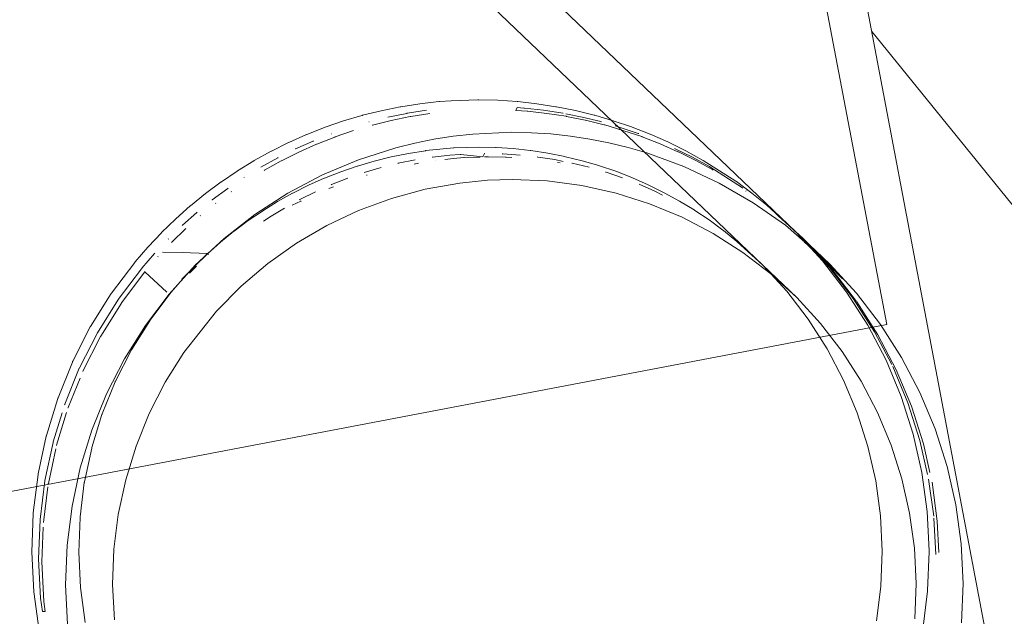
# Model space of a CAD drawing. Extents: x 3503739 to 3504470, y 5375172 to 5375561.
# Tile 17 of 142: x 3504137.178 to 3504137.362, y 5375384.885 to 5375384.997. Entities that reach past the tile are written whole.
import ezdxf

# ---------------------------------------------------------------- set-up
doc = ezdxf.new("R2010")
doc.units = 0
doc.header["$MEASUREMENT"] = 0
doc.layers.add('_4WP_KANCADT__', color=7, linetype='Continuous')
doc.layers.add('BHM_WA', color=7, linetype='Continuous')

msp = doc.modelspace()

# ---------------------------------------------------------------- linework, layer by layer
at = {"layer": '_4WP_KANCADT__', "color": 1, "linetype": 'Continuous', "lineweight": 20}
msp.add_line((3504138.619, 5375383.414), (3504137.33759, 5375384.9945), dxfattribs=at)
at = {"layer": '_4WP_KANCADT__', "color": 7, "linetype": 'Continuous', "lineweight": 13}
msp.add_lwpolyline([(3504135.3147, 5375384.92726), (3504137.27969, 5375385.29986), (3504137.5692, 5375383.77307), (3504135.60421, 5375383.40047), (3504135.3147, 5375384.92726)], dxfattribs=at)
at = {"layer": '_4WP_KANCADT__', "color": 1, "linetype": 'Continuous', "lineweight": 20}
msp.add_lwpolyline([(3504135.3147, 5375384.92726), (3504137.27969, 5375385.29986), (3504137.5692, 5375383.77307), (3504135.60421, 5375383.40047), (3504135.3147, 5375384.92726)], dxfattribs=at)
at = {"layer": 'BHM_WA', "color": 254, "linetype": 'Continuous', "lineweight": 9}
for p, q in [((3504137.2494, 5375384.98038), (3504137.25295, 5375384.98094)), ((3504137.25295, 5375384.98094), (3504137.25653, 5375384.98134)), ((3504137.25653, 5375384.98134), (3504137.2566, 5375384.98134)), ((3504137.2566, 5375384.98134), (3504137.25667, 5375384.98134)), ((3504137.25667, 5375384.98134), (3504137.25882, 5375384.98151)), ((3504137.25882, 5375384.98151), (3504137.26385, 5375384.98167)), ((3504137.26385, 5375384.98167), (3504137.26399, 5375384.98166)), ((3504137.26399, 5375384.98166), (3504137.26758, 5375384.98159)), ((3504137.26758, 5375384.98159), (3504137.27117, 5375384.98136)), ((3504137.27117, 5375384.98136), (3504137.27131, 5375384.98134)), ((3504137.27131, 5375384.98134), (3504137.27489, 5375384.98095)), ((3504137.27489, 5375384.98095), (3504137.27845, 5375384.9804)), ((3504137.24225, 5375384.97878), (3504137.24574, 5375384.97965)), ((3504137.24574, 5375384.97965), (3504137.24927, 5375384.98036)), ((3504137.24927, 5375384.98036), (3504137.24933, 5375384.98037)), ((3504137.24933, 5375384.98037), (3504137.2494, 5375384.98038)), ((3504137.25054, 5375384.97915), (3504137.25059, 5375384.97916)), ((3504137.25059, 5375384.97916), (3504137.25064, 5375384.97916)), ((3504137.25064, 5375384.97916), (3504137.25421, 5375384.97972)), ((3504137.27093, 5375384.97968), (3504137.27117, 5375384.98023)), ((3504137.27093, 5375384.97968), (3504137.27308, 5375384.97954)), ((3504137.27117, 5375384.98023), (3504137.27244, 5375384.98014)), ((3504137.27244, 5375384.98014), (3504137.27255, 5375384.98013)), ((3504137.27308, 5375384.97954), (3504137.27317, 5375384.97953)), ((3504137.27845, 5375384.9804), (3504137.27858, 5375384.98038)), ((3504137.27858, 5375384.98038), (3504137.28211, 5375384.97967)), ((3504137.27972, 5375384.97919), (3504137.27982, 5375384.97917)), ((3504137.2803, 5375384.97907), (3504137.28337, 5375384.97846)), ((3504137.28211, 5375384.97967), (3504137.28561, 5375384.97882)), ((3504137.23527, 5375384.97656), (3504137.23867, 5375384.97773)), ((3504137.23867, 5375384.97773), (3504137.24212, 5375384.97875)), ((3504137.24212, 5375384.97875), (3504137.24219, 5375384.97877)), ((3504137.24219, 5375384.97877), (3504137.24225, 5375384.97878)), ((3504137.24339, 5375384.97754), (3504137.24344, 5375384.97755)), ((3504137.24344, 5375384.97755), (3504137.2435, 5375384.97756)), ((3504137.25117, 5375384.97854), (3504137.25122, 5375384.97855)), ((3504137.28035, 5375384.97859), (3504137.28044, 5375384.97856)), ((3504137.28044, 5375384.97856), (3504137.2839, 5375384.97788)), ((3504137.2839, 5375384.97788), (3504137.284, 5375384.97786)), ((3504137.28561, 5375384.97882), (3504137.28574, 5375384.97878)), ((3504137.28574, 5375384.97878), (3504137.2892, 5375384.97777)), ((3504137.28688, 5375384.97761), (3504137.28699, 5375384.97757)), ((3504137.2892, 5375384.97777), (3504137.29262, 5375384.97661)), ((3504137.2318, 5375384.97521), (3504137.23514, 5375384.97652)), ((3504137.23514, 5375384.97652), (3504137.23521, 5375384.97655)), ((3504137.23521, 5375384.97655), (3504137.23527, 5375384.97656)), ((3504137.23714, 5375384.97473), (3504137.24056, 5375384.97591)), ((3504137.24402, 5375384.97694), (3504137.24407, 5375384.97695)), ((3504137.24407, 5375384.97695), (3504137.24412, 5375384.97696)), ((3504137.28752, 5375384.977), (3504137.28761, 5375384.97697)), ((3504137.29262, 5375384.97661), (3504137.29274, 5375384.97656)), ((3504137.29274, 5375384.97656), (3504137.2961, 5375384.97525)), ((3504137.29388, 5375384.9754), (3504137.29398, 5375384.97535)), ((3504137.22517, 5375384.97208), (3504137.22839, 5375384.97369)), ((3504137.22839, 5375384.97369), (3504137.22845, 5375384.97372)), ((3504137.22845, 5375384.97372), (3504137.23173, 5375384.97518)), ((3504137.2297, 5375384.9725), (3504137.233, 5375384.97397)), ((3504137.23173, 5375384.97518), (3504137.2318, 5375384.97521)), ((3504137.233, 5375384.97397), (3504137.23305, 5375384.97399)), ((3504137.23368, 5375384.97338), (3504137.23704, 5375384.97471)), ((3504137.23641, 5375384.97531), (3504137.23646, 5375384.97533)), ((3504137.23646, 5375384.97533), (3504137.23651, 5375384.97534)), ((3504137.23704, 5375384.97471), (3504137.23709, 5375384.97472)), ((3504137.23709, 5375384.97472), (3504137.23714, 5375384.97473)), ((3504137.29452, 5375384.97479), (3504137.29461, 5375384.97475)), ((3504137.29461, 5375384.97475), (3504137.29799, 5375384.97344)), ((3504137.2961, 5375384.97525), (3504137.2994, 5375384.97379)), ((3504137.2994, 5375384.97379), (3504137.29952, 5375384.97373)), ((3504137.29952, 5375384.97373), (3504137.30276, 5375384.97213)), ((3504137.22196, 5375384.97031), (3504137.22511, 5375384.97205)), ((3504137.22511, 5375384.97205), (3504137.22517, 5375384.97208)), ((3504137.22705, 5375384.97025), (3504137.23029, 5375384.97187)), ((3504137.22965, 5375384.97248), (3504137.2297, 5375384.9725)), ((3504137.23029, 5375384.97187), (3504137.23033, 5375384.97189)), ((3504137.23033, 5375384.97189), (3504137.23364, 5375384.97336)), ((3504137.23364, 5375384.97336), (3504137.23368, 5375384.97338)), ((3504137.25084, 5375384.97165), (3504137.25402, 5375384.97215)), ((3504137.25402, 5375384.97215), (3504137.25408, 5375384.97216)), ((3504137.25408, 5375384.97216), (3504137.25734, 5375384.97252)), ((3504137.25734, 5375384.97252), (3504137.25928, 5375384.97267)), ((3504137.25928, 5375384.97267), (3504137.25934, 5375384.97268)), ((3504137.25934, 5375384.97268), (3504137.2594, 5375384.97268)), ((3504137.2594, 5375384.97268), (3504137.2639, 5375384.97282)), ((3504137.2639, 5375384.97282), (3504137.26712, 5375384.97275)), ((3504137.26712, 5375384.97275), (3504137.26724, 5375384.97275)), ((3504137.26724, 5375384.97275), (3504137.27046, 5375384.97254)), ((3504137.27046, 5375384.97254), (3504137.27366, 5375384.97219)), ((3504137.27366, 5375384.97219), (3504137.27378, 5375384.97218)), ((3504137.27378, 5375384.97218), (3504137.27697, 5375384.97169)), ((3504137.27697, 5375384.97169), (3504137.28013, 5375384.97106)), ((3504137.29799, 5375384.97344), (3504137.30131, 5375384.97197)), ((3504137.30067, 5375384.97258), (3504137.30077, 5375384.97253)), ((3504137.30077, 5375384.97253), (3504137.30402, 5375384.97093)), ((3504137.30131, 5375384.97197), (3504137.30139, 5375384.97193)), ((3504137.30139, 5375384.97193), (3504137.30465, 5375384.97032)), ((3504137.30276, 5375384.97213), (3504137.30592, 5375384.97039)), ((3504137.21884, 5375384.96839), (3504137.2219, 5375384.97027)), ((3504137.2219, 5375384.97027), (3504137.22196, 5375384.97031)), ((3504137.22322, 5375384.96909), (3504137.22638, 5375384.97084)), ((3504137.22385, 5375384.96848), (3504137.22701, 5375384.97023)), ((3504137.22638, 5375384.97084), (3504137.22642, 5375384.97086)), ((3504137.22701, 5375384.97023), (3504137.22705, 5375384.97025)), ((3504137.2413, 5375384.96928), (3504137.24444, 5375384.97021)), ((3504137.24444, 5375384.97021), (3504137.24757, 5375384.97099)), ((3504137.24757, 5375384.97099), (3504137.24763, 5375384.971)), ((3504137.24763, 5375384.971), (3504137.25084, 5375384.97165)), ((3504137.24889, 5375384.96979), (3504137.25211, 5375384.97044)), ((3504137.25191, 5375384.96966), (3504137.25275, 5375384.96983)), ((3504137.2553, 5375384.97094), (3504137.25535, 5375384.97095)), ((3504137.25535, 5375384.97095), (3504137.25861, 5375384.97131)), ((3504137.25594, 5375384.97033), (3504137.25599, 5375384.97034)), ((3504137.25763, 5375384.97052), (3504137.25925, 5375384.9707)), ((3504137.25861, 5375384.97131), (3504137.26055, 5375384.97146)), ((3504137.25925, 5375384.9707), (3504137.26119, 5375384.97085)), ((3504137.26055, 5375384.97146), (3504137.2606, 5375384.97146)), ((3504137.2606, 5375384.97146), (3504137.26065, 5375384.97146)), ((3504137.26119, 5375384.97085), (3504137.26123, 5375384.97086)), ((3504137.26123, 5375384.97086), (3504137.26127, 5375384.97086)), ((3504137.26127, 5375384.97086), (3504137.26424, 5375384.97095)), ((3504137.26475, 5375384.97098), (3504137.26506, 5375384.97161)), ((3504137.26506, 5375384.97161), (3504137.26517, 5375384.97161)), ((3504137.26507, 5375384.97098), (3504137.2658, 5375384.971)), ((3504137.2658, 5375384.971), (3504137.26904, 5375384.97094)), ((3504137.2684, 5375384.97154), (3504137.2685, 5375384.97154)), ((3504137.2685, 5375384.97154), (3504137.27173, 5375384.97133)), ((3504137.26904, 5375384.97094), (3504137.26913, 5375384.97093)), ((3504137.26913, 5375384.97093), (3504137.2702, 5375384.97086)), ((3504137.27494, 5375384.97098), (3504137.27504, 5375384.97097)), ((3504137.27504, 5375384.97097), (3504137.27824, 5375384.97048)), ((3504137.27824, 5375384.97048), (3504137.27984, 5375384.97016)), ((3504137.27876, 5375384.96997), (3504137.27926, 5375384.96989)), ((3504137.28013, 5375384.97106), (3504137.28025, 5375384.97103)), ((3504137.28025, 5375384.97103), (3504137.28339, 5375384.97027)), ((3504137.28141, 5375384.96985), (3504137.28151, 5375384.96982)), ((3504137.28151, 5375384.96982), (3504137.28466, 5375384.96906)), ((3504137.28339, 5375384.97027), (3504137.28648, 5375384.96936)), ((3504137.30402, 5375384.97093), (3504137.30719, 5375384.96918)), ((3504137.30465, 5375384.97032), (3504137.30783, 5375384.96858)), ((3504137.30592, 5375384.97039), (3504137.30604, 5375384.97032)), ((3504137.2158, 5375384.96634), (3504137.21878, 5375384.96835)), ((3504137.21878, 5375384.96835), (3504137.21884, 5375384.96839)), ((3504137.22317, 5375384.96906), (3504137.22322, 5375384.96909)), ((3504137.22381, 5375384.96845), (3504137.22385, 5375384.96848)), ((3504137.23514, 5375384.96701), (3504137.23819, 5375384.96821)), ((3504137.23819, 5375384.96821), (3504137.24124, 5375384.96926)), ((3504137.24124, 5375384.96926), (3504137.2413, 5375384.96928)), ((3504137.24252, 5375384.96805), (3504137.24256, 5375384.96807)), ((3504137.24256, 5375384.96807), (3504137.24571, 5375384.969)), ((3504137.24885, 5375384.96978), (3504137.24889, 5375384.96979)), ((3504137.28648, 5375384.96936), (3504137.2866, 5375384.96933)), ((3504137.2866, 5375384.96933), (3504137.28966, 5375384.96829)), ((3504137.28776, 5375384.96815), (3504137.28786, 5375384.96812)), ((3504137.28786, 5375384.96812), (3504137.29092, 5375384.96708)), ((3504137.28966, 5375384.96829), (3504137.29267, 5375384.96712)), ((3504137.30719, 5375384.96918), (3504137.30729, 5375384.96912)), ((3504137.30783, 5375384.96858), (3504137.30791, 5375384.96852)), ((3504137.21285, 5375384.96415), (3504137.21574, 5375384.9663)), ((3504137.21574, 5375384.9663), (3504137.2158, 5375384.96634)), ((3504137.22005, 5375384.96714), (3504137.22009, 5375384.96717)), ((3504137.23214, 5375384.96568), (3504137.23508, 5375384.96699)), ((3504137.23508, 5375384.96699), (3504137.23514, 5375384.96701)), ((3504137.23641, 5375384.9658), (3504137.23946, 5375384.967)), ((3504137.24298, 5375384.96755), (3504137.24303, 5375384.96757)), ((3504137.24303, 5375384.96757), (3504137.24308, 5375384.96758)), ((3504137.29267, 5375384.96712), (3504137.29278, 5375384.96707)), ((3504137.29278, 5375384.96707), (3504137.29573, 5375384.96577)), ((3504137.31213, 5375384.96644), (3504137.31224, 5375384.96636)), ((3504137.31224, 5375384.96636), (3504137.31515, 5375384.96422)), ((3504137.21411, 5375384.96293), (3504137.21701, 5375384.96508)), ((3504137.21701, 5375384.96508), (3504137.21706, 5375384.96512)), ((3504137.21765, 5375384.96448), (3504137.21769, 5375384.96451)), ((3504137.22921, 5375384.96421), (3504137.23214, 5375384.96568)), ((3504137.23048, 5375384.963), (3504137.23341, 5375384.96446)), ((3504137.23592, 5375384.96507), (3504137.23678, 5375384.96539)), ((3504137.23636, 5375384.96578), (3504137.23641, 5375384.9658)), ((3504137.23678, 5375384.96539), (3504137.23682, 5375384.9654)), ((3504137.29404, 5375384.96587), (3504137.297, 5375384.96456)), ((3504137.29573, 5375384.96577), (3504137.29863, 5375384.96434)), ((3504137.297, 5375384.96456), (3504137.29844, 5375384.96385)), ((3504137.29863, 5375384.96434), (3504137.29874, 5375384.96428)), ((3504137.29874, 5375384.96428), (3504137.30157, 5375384.96273)), ((3504137.3134, 5375384.96523), (3504137.31348, 5375384.96516)), ((3504137.31403, 5375384.96462), (3504137.31411, 5375384.96456)), ((3504137.21, 5375384.96184), (3504137.2128, 5375384.96411)), ((3504137.2128, 5375384.96411), (3504137.21285, 5375384.96415)), ((3504137.21407, 5375384.9629), (3504137.21411, 5375384.96293)), ((3504137.22354, 5375384.9609), (3504137.22634, 5375384.96262)), ((3504137.22634, 5375384.96262), (3504137.22915, 5375384.96418)), ((3504137.22905, 5375384.96194), (3504137.2307, 5375384.96272)), ((3504137.22915, 5375384.96418), (3504137.22921, 5375384.96421)), ((3504137.23043, 5375384.96298), (3504137.23048, 5375384.963)), ((3504137.2307, 5375384.96272), (3504137.23074, 5375384.96274)), ((3504137.30157, 5375384.96273), (3504137.30434, 5375384.96105)), ((3504137.31515, 5375384.96422), (3504137.31797, 5375384.96195)), ((3504137.20726, 5375384.9594), (3504137.20995, 5375384.9618)), ((3504137.20995, 5375384.9618), (3504137.21, 5375384.96184)), ((3504137.21122, 5375384.96058), (3504137.21126, 5375384.96062)), ((3504137.2147, 5375384.96229), (3504137.21474, 5375384.96232)), ((3504137.22082, 5375384.95906), (3504137.22349, 5375384.96086)), ((3504137.22349, 5375384.96086), (3504137.22354, 5375384.9609)), ((3504137.22481, 5375384.95969), (3504137.22761, 5375384.9614)), ((3504137.30434, 5375384.96105), (3504137.30444, 5375384.96098)), ((3504137.30444, 5375384.96098), (3504137.30713, 5375384.95918)), ((3504137.31797, 5375384.96195), (3504137.3234, 5375384.95698)), ((3504137.20462, 5375384.95685), (3504137.20721, 5375384.95936)), ((3504137.20721, 5375384.95936), (3504137.20726, 5375384.9594)), ((3504137.20852, 5375384.95818), (3504137.21122, 5375384.96058)), ((3504137.21186, 5375384.95998), (3504137.21189, 5375384.96001)), ((3504137.21819, 5375384.9571), (3504137.22082, 5375384.95906)), ((3504137.22371, 5375384.95894), (3504137.22477, 5375384.95966)), ((3504137.22477, 5375384.95966), (3504137.22481, 5375384.95969)), ((3504137.30713, 5375384.95918), (3504137.30974, 5375384.95727)), ((3504137.20651, 5375384.95502), (3504137.20911, 5375384.95754)), ((3504137.20848, 5375384.95815), (3504137.20852, 5375384.95818)), ((3504137.20911, 5375384.95754), (3504137.20915, 5375384.95757)), ((3504137.21564, 5375384.95503), (3504137.21814, 5375384.95706)), ((3504137.21814, 5375384.95706), (3504137.21819, 5375384.9571)), ((3504137.30974, 5375384.95727), (3504137.30983, 5375384.9572)), ((3504137.30983, 5375384.9572), (3504137.31236, 5375384.95517)), ((3504137.3234, 5375384.95698), (3504137.32838, 5375384.95154)), ((3504137.2021, 5375384.95418), (3504137.20458, 5375384.9568)), ((3504137.20458, 5375384.9568), (3504137.20462, 5375384.95685)), ((3504137.20585, 5375384.95559), (3504137.20588, 5375384.95563)), ((3504137.31236, 5375384.95517), (3504137.31722, 5375384.95071)), ((3504137.32506, 5375384.9552), (3504137.32515, 5375384.95529)), ((3504137.32506, 5375384.9552), (3504137.32506, 5375384.9552)), ((3504137.19965, 5375384.95135), (3504137.20201, 5375384.95408)), ((3504137.20201, 5375384.95408), (3504137.20208, 5375384.95416)), ((3504137.20208, 5375384.95416), (3504137.2021, 5375384.95418)), ((3504137.20648, 5375384.95498), (3504137.20651, 5375384.95502)), ((3504137.21318, 5375384.95284), (3504137.21564, 5375384.95503)), ((3504137.32492, 5375384.95506), (3504137.32864, 5375384.95171)), ((3504137.20092, 5375384.95014), (3504137.20329, 5375384.95288)), ((3504137.20329, 5375384.95288), (3504137.20334, 5375384.95294)), ((3504137.20334, 5375384.95294), (3504137.20336, 5375384.95296)), ((3504137.20393, 5375384.95228), (3504137.20397, 5375384.95233)), ((3504137.20393, 5375384.95228), (3504137.20397, 5375384.95233)), ((3504137.20397, 5375384.95233), (3504137.20399, 5375384.95235)), ((3504137.20397, 5375384.95233), (3504137.20399, 5375384.95235)), ((3504137.20845, 5375384.9531), (3504137.20848, 5375384.9531)), ((3504137.21082, 5375384.95056), (3504137.21314, 5375384.9528)), ((3504137.21314, 5375384.9528), (3504137.21318, 5375384.95284)), ((3504137.21318, 5375384.95293), (3504137.21341, 5375384.95271)), ((3504137.32838, 5375384.95154), (3504137.33288, 5375384.94569)), ((3504137.19522, 5375384.94549), (3504137.19957, 5375384.95124)), ((3504137.19957, 5375384.95124), (3504137.19961, 5375384.9513)), ((3504137.19961, 5375384.9513), (3504137.19965, 5375384.95135)), ((3504137.20086, 5375384.95005), (3504137.20089, 5375384.9501)), ((3504137.20089, 5375384.9501), (3504137.20092, 5375384.95014)), ((3504137.20156, 5375384.94954), (3504137.20153, 5375384.9495)), ((3504137.20859, 5375384.94819), (3504137.2108, 5375384.95053)), ((3504137.20986, 5375384.9492), (3504137.21116, 5375384.9505)), ((3504137.2108, 5375384.95053), (3504137.21082, 5375384.95056)), ((3504137.31722, 5375384.95071), (3504137.32168, 5375384.94585)), ((3504137.32959, 5375384.95075), (3504137.33215, 5375384.94815)), ((3504137.33029, 5375384.94972), (3504137.33179, 5375384.94777)), ((3504137.2015, 5375384.94946), (3504137.20153, 5375384.9495)), ((3504137.20642, 5375384.94568), (3504137.20853, 5375384.94812)), ((3504137.20853, 5375384.94812), (3504137.20859, 5375384.94819)), ((3504137.33181, 5375384.94779), (3504137.33181, 5375384.94779)), ((3504137.33181, 5375384.94779), (3504137.33181, 5375384.94779)), ((3504137.33182, 5375384.9478), (3504137.33182, 5375384.9478)), ((3504137.33182, 5375384.9478), (3504137.33182, 5375384.9478)), ((3504137.32168, 5375384.94585), (3504137.32571, 5375384.94061)), ((3504137.19132, 5375384.93926), (3504137.19515, 5375384.94538)), ((3504137.19515, 5375384.94538), (3504137.19519, 5375384.94543)), ((3504137.19519, 5375384.94543), (3504137.19522, 5375384.94549)), ((3504137.19644, 5375384.94419), (3504137.19646, 5375384.94423)), ((3504137.19646, 5375384.94423), (3504137.19649, 5375384.94428)), ((3504137.20245, 5375384.94043), (3504137.20634, 5375384.94558)), ((3504137.20634, 5375384.94558), (3504137.20638, 5375384.94563)), ((3504137.20638, 5375384.94563), (3504137.20642, 5375384.94568)), ((3504137.33288, 5375384.94569), (3504137.33685, 5375384.93947)), ((3504137.19708, 5375384.94359), (3504137.1971, 5375384.94363)), ((3504137.1971, 5375384.94363), (3504137.19713, 5375384.94367)), ((3504137.19895, 5375384.93485), (3504137.20239, 5375384.94032)), ((3504137.20239, 5375384.94032), (3504137.20242, 5375384.94038)), ((3504137.20242, 5375384.94038), (3504137.20245, 5375384.94043)), ((3504137.32571, 5375384.94061), (3504137.32926, 5375384.93504)), ((3504137.18797, 5375384.93271), (3504137.19126, 5375384.93914)), ((3504137.19126, 5375384.93914), (3504137.19129, 5375384.9392)), ((3504137.19129, 5375384.9392), (3504137.19132, 5375384.93926)), ((3504137.33685, 5375384.93947), (3504137.34027, 5375384.93293)), ((3504137.19256, 5375384.938), (3504137.19259, 5375384.93805)), ((3504137.19318, 5375384.93736), (3504137.1932, 5375384.9374)), ((3504137.1932, 5375384.9374), (3504137.19322, 5375384.93744)), ((3504137.1989, 5375384.93474), (3504137.19893, 5375384.93479)), ((3504137.19893, 5375384.93479), (3504137.19895, 5375384.93485)), ((3504137.32926, 5375384.93504), (3504137.33233, 5375384.92918)), ((3504137.19596, 5375384.92898), (3504137.1989, 5375384.93474)), ((3504137.18521, 5375384.92589), (3504137.18792, 5375384.93258)), ((3504137.18792, 5375384.93258), (3504137.18795, 5375384.93265)), ((3504137.18795, 5375384.93265), (3504137.18797, 5375384.93271)), ((3504137.1892, 5375384.9314), (3504137.18922, 5375384.93145)), ((3504137.18922, 5375384.93145), (3504137.18924, 5375384.9315)), ((3504137.34027, 5375384.93293), (3504137.34311, 5375384.92612)), ((3504137.18984, 5375384.9308), (3504137.18986, 5375384.93085)), ((3504137.18986, 5375384.93085), (3504137.18988, 5375384.93089)), ((3504137.19348, 5375384.92287), (3504137.19591, 5375384.92887)), ((3504137.19591, 5375384.92887), (3504137.19593, 5375384.92893)), ((3504137.19593, 5375384.92893), (3504137.19596, 5375384.92898)), ((3504137.33233, 5375384.92918), (3504137.33487, 5375384.92308)), ((3504137.18304, 5375384.91884), (3504137.18517, 5375384.92576)), ((3504137.18517, 5375384.92576), (3504137.18518, 5375384.92582)), ((3504137.18518, 5375384.92582), (3504137.18521, 5375384.92589)), ((3504137.34311, 5375384.92612), (3504137.34536, 5375384.91908)), ((3504137.18644, 5375384.92457), (3504137.18646, 5375384.92462)), ((3504137.18646, 5375384.92462), (3504137.18647, 5375384.92467)), ((3504137.18708, 5375384.92398), (3504137.18709, 5375384.92402)), ((3504137.18709, 5375384.92402), (3504137.18711, 5375384.92407)), ((3504137.19154, 5375384.91657), (3504137.19344, 5375384.92276)), ((3504137.19344, 5375384.92276), (3504137.19346, 5375384.92281)), ((3504137.19346, 5375384.92281), (3504137.19348, 5375384.92287)), ((3504137.1815, 5375384.91164), (3504137.18301, 5375384.91871)), ((3504137.18301, 5375384.91871), (3504137.18303, 5375384.91878)), ((3504137.18303, 5375384.91878), (3504137.18304, 5375384.91884)), ((3504137.34536, 5375384.91908), (3504137.34698, 5375384.91188)), ((3504137.18276, 5375384.91042), (3504137.18429, 5375384.91753)), ((3504137.18429, 5375384.91753), (3504137.1843, 5375384.91758)), ((3504137.1843, 5375384.91758), (3504137.18431, 5375384.91763)), ((3504137.18492, 5375384.91693), (3504137.18493, 5375384.91698)), ((3504137.18493, 5375384.91698), (3504137.18494, 5375384.91703)), ((3504137.19016, 5375384.91011), (3504137.19152, 5375384.91645)), ((3504137.19152, 5375384.91645), (3504137.19153, 5375384.91651)), ((3504137.19153, 5375384.91651), (3504137.19154, 5375384.91657)), ((3504137.18058, 5375384.90432), (3504137.18148, 5375384.9115)), ((3504137.18148, 5375384.9115), (3504137.18149, 5375384.91157)), ((3504137.18149, 5375384.91157), (3504137.1815, 5375384.91164)), ((3504137.34698, 5375384.91188), (3504137.34798, 5375384.90456)), ((3504137.18185, 5375384.90311), (3504137.18275, 5375384.91032)), ((3504137.18275, 5375384.91037), (3504137.18276, 5375384.91042)), ((3504137.18275, 5375384.91032), (3504137.18275, 5375384.91037)), ((3504137.18339, 5375384.90977), (3504137.1834, 5375384.90982)), ((3504137.18339, 5375384.90972), (3504137.18339, 5375384.90977)), ((3504137.18934, 5375384.90356), (3504137.19014, 5375384.90999)), ((3504137.19014, 5375384.90999), (3504137.19015, 5375384.91005)), ((3504137.19015, 5375384.91005), (3504137.19016, 5375384.91011)), ((3504137.33834, 5375384.91033), (3504137.33923, 5375384.90378)), ((3504137.1803, 5375384.89694), (3504137.18057, 5375384.90418)), ((3504137.18057, 5375384.90418), (3504137.18058, 5375384.90425)), ((3504137.18058, 5375384.90425), (3504137.18058, 5375384.90432)), ((3504137.18909, 5375384.89696), (3504137.18933, 5375384.90344)), ((3504137.18933, 5375384.9035), (3504137.18934, 5375384.90356)), ((3504137.18933, 5375384.90344), (3504137.18933, 5375384.9035)), ((3504137.33923, 5375384.90378), (3504137.33956, 5375384.89718)), ((3504137.34798, 5375384.90456), (3504137.34834, 5375384.89719)), ((3504137.18157, 5375384.89573), (3504137.18184, 5375384.903)), ((3504137.18184, 5375384.90305), (3504137.18185, 5375384.90311)), ((3504137.18184, 5375384.903), (3504137.18184, 5375384.90305)), ((3504137.34925, 5375384.90335), (3504137.34958, 5375384.89652)), ((3504137.1803, 5375384.89694), (3504137.18066, 5375384.88957)), ((3504137.18909, 5375384.89696), (3504137.18941, 5375384.89036)), ((3504137.33931, 5375384.89064), (3504137.33955, 5375384.89712)), ((3504137.33955, 5375384.89712), (3504137.33956, 5375384.89718)), ((3504137.34806, 5375384.88982), (3504137.34834, 5375384.89705)), ((3504137.34834, 5375384.89712), (3504137.34834, 5375384.89719)), ((3504137.34834, 5375384.89705), (3504137.34834, 5375384.89712)), ((3504137.3393, 5375384.89051), (3504137.33931, 5375384.89058)), ((3504137.33931, 5375384.89058), (3504137.33931, 5375384.89064)), ((3504137.18066, 5375384.88957), (3504137.18166, 5375384.88226)), ((3504137.18941, 5375384.89036), (3504137.1903, 5375384.88381)), ((3504137.33849, 5375384.88408), (3504137.3393, 5375384.89051)), ((3504137.34715, 5375384.8825), (3504137.34805, 5375384.88968)), ((3504137.34805, 5375384.88968), (3504137.34806, 5375384.88975)), ((3504137.34806, 5375384.88975), (3504137.34806, 5375384.88982)), ((3504137.18193, 5375384.88836), (3504137.18228, 5375384.88583)), ((3504137.18256, 5375384.88775), (3504137.18282, 5375384.88587)), ((3504137.18228, 5375384.88583), (3504137.18282, 5375384.88587))]:
    msp.add_line(p, q, dxfattribs=at)
for points in [[(3504136.64945, 5375384.80786, 0), (3504137.3404, 5375384.93962, 0), (3504137.20927, 5375385.62723, 0), (3504136.51832, 5375385.49547, 0), (3504137.20927, 5375385.62723, 0), (3504137.3404, 5375384.93962, 0), (3504136.64945, 5375384.80786, 0), (3504136.51832, 5375385.49547, 0), (3504136.64945, 5375384.80786, 0)], [(3504136.64945, 5375384.80786, 0), (3504137.3404, 5375384.93962, 0), (3504137.20927, 5375385.62723, 0), (3504136.51832, 5375385.49547, 0), (3504136.64945, 5375384.80786, 0), (3504137.3404, 5375384.93962, 0), (3504137.20927, 5375385.62723, 0), (3504136.51832, 5375385.49547, 0), (3504136.64945, 5375384.80786, 0)], [(3504137.18701, 5375384.88351, 0), (3504137.18664, 5375384.89088, 0), (3504137.18692, 5375384.89825, 0), (3504137.18784, 5375384.90557, 0), (3504137.18939, 5375384.91278, 0), (3504137.19155, 5375384.91982, 0), (3504137.19432, 5375384.92665, 0), (3504137.19767, 5375384.9332, 0), (3504137.20157, 5375384.93943, 0), (3504137.206, 5375384.94529, 0), (3504137.2084, 5375384.94807, 0), (3504137.21092, 5375384.95074, 0), (3504137.21355, 5375384.95329, 0), (3504137.2163, 5375384.95573, 0), (3504137.21914, 5375384.95805, 0), (3504137.22209, 5375384.96023, 0), (3504137.22512, 5375384.96229, 0), (3504137.22825, 5375384.96421, 0), (3504137.23145, 5375384.96599, 0), (3504137.23473, 5375384.96763, 0), (3504137.23808, 5375384.96912, 0), (3504137.24149, 5375384.97046, 0), (3504137.24495, 5375384.97165, 0), (3504137.24847, 5375384.97269, 0), (3504137.25202, 5375384.97357, 0), (3504137.25561, 5375384.9743, 0), (3504137.25923, 5375384.97486, 0), (3504137.26287, 5375384.97527, 0), (3504137.26507, 5375384.97544, 0), (3504137.27019, 5375384.9756, 0), (3504137.27386, 5375384.97553, 0), (3504137.27752, 5375384.97529, 0), (3504137.28117, 5375384.9749, 0), (3504137.28479, 5375384.97434, 0), (3504137.28839, 5375384.97362, 0), (3504137.29196, 5375384.97275, 0), (3504137.29548, 5375384.97173, 0), (3504137.29896, 5375384.97054, 0), (3504137.30239, 5375384.96921, 0), (3504137.30575, 5375384.96773, 0), (3504137.30905, 5375384.9661, 0), (3504137.31227, 5375384.96433, 0), (3504137.31541, 5375384.96242, 0), (3504137.31847, 5375384.96037, 0), (3504137.32144, 5375384.9582, 0), (3504137.32431, 5375384.95589, 0), (3504137.32975, 5375384.95091, 0), (3504137.3234, 5375384.95698, 0), (3504136.98785, 5375385.27765, 0)], [(3504137.34565, 5375384.88451, 0), (3504137.3459, 5375384.89111, 0), (3504137.34558, 5375384.89772, 0), (3504137.34468, 5375384.90427, 0), (3504137.34323, 5375384.91072, 0), (3504137.34122, 5375384.91702, 0), (3504137.33867, 5375384.92312, 0), (3504137.33561, 5375384.92898, 0), (3504137.33205, 5375384.93454, 0), (3504137.32803, 5375384.93978, 0), (3504137.32357, 5375384.94465, 0), (3504137.31722, 5375384.95071, 0), (3504136.98163, 5375385.27143, 0)], [(3504137.25054, 5375384.97915, 0), (3504137.25043, 5375384.97913, 0), (3504137.25032, 5375384.97911, 0), (3504137.25018, 5375384.97908, 0), (3504137.25002, 5375384.97904, 0), (3504137.24983, 5375384.97901, 0), (3504137.24961, 5375384.97896, 0), (3504137.24937, 5375384.97891, 0), (3504137.2491, 5375384.97886, 0), (3504137.24881, 5375384.9788, 0), (3504137.24849, 5375384.97874, 0), (3504137.24816, 5375384.97867, 0), (3504137.2478, 5375384.9786, 0), (3504137.24742, 5375384.97852, 0), (3504137.247, 5375384.97843, 0), (3504137.2435, 5375384.97756, 0)], [(3504137.25127, 5375384.97856, 0), (3504137.2515, 5375384.97859, 0), (3504137.25173, 5375384.97863, 0), (3504137.25194, 5375384.97866, 0), (3504137.25211, 5375384.97869, 0), (3504137.25227, 5375384.97871, 0), (3504137.2524, 5375384.97873, 0), (3504137.2525, 5375384.97875, 0), (3504137.25258, 5375384.97876, 0), (3504137.25484, 5375384.97911, 0)], [(3504137.25484, 5375384.97911, 0), (3504137.25812, 5375384.97948, 0), (3504137.2567, 5375384.98, 0), (3504137.25421, 5375384.97972, 0)], [(3504137.27614, 5375384.97974, 0), (3504137.27588, 5375384.97977, 0), (3504137.2758, 5375384.97978, 0), (3504137.27572, 5375384.97979, 0), (3504137.27255, 5375384.98013, 0)], [(3504137.27317, 5375384.97953, 0), (3504137.27649, 5375384.97916, 0), (3504137.2766, 5375384.97915, 0), (3504137.27673, 5375384.97914, 0), (3504137.27677, 5375384.97913, 0)], [(3504137.27614, 5375384.97974, 0), (3504137.27715, 5375384.97959, 0), (3504137.27719, 5375384.97958, 0), (3504137.27725, 5375384.97957, 0), (3504137.27734, 5375384.97956, 0), (3504137.27745, 5375384.97954, 0), (3504137.27758, 5375384.97952, 0), (3504137.27775, 5375384.97949, 0), (3504137.27794, 5375384.97947, 0), (3504137.27815, 5375384.97943, 0), (3504137.27839, 5375384.9794, 0), (3504137.27866, 5375384.97935, 0), (3504137.27895, 5375384.97931, 0), (3504137.27927, 5375384.97926, 0), (3504137.27961, 5375384.97921, 0), (3504137.27972, 5375384.97919, 0)], [(3504137.28035, 5375384.97859, 0), (3504137.2792, 5375384.97876, 0), (3504137.27886, 5375384.97881, 0), (3504137.27854, 5375384.97886, 0), (3504137.27824, 5375384.97891, 0), (3504137.27796, 5375384.97895, 0), (3504137.27769, 5375384.97899, 0), (3504137.27746, 5375384.97903, 0), (3504137.27724, 5375384.97906, 0), (3504137.27704, 5375384.97909, 0), (3504137.27688, 5375384.97912, 0), (3504137.27677, 5375384.97913, 0)], [(3504137.27982, 5375384.97917, 0), (3504137.27995, 5375384.97914, 0), (3504137.2803, 5375384.97907, 0)], [(3504137.24339, 5375384.97754, 0), (3504137.24299, 5375384.97742, 0), (3504137.23993, 5375384.97652, 0)], [(3504137.25117, 5375384.97854, 0), (3504137.25098, 5375384.9785, 0), (3504137.25069, 5375384.97845, 0), (3504137.25039, 5375384.97838, 0), (3504137.25007, 5375384.97832, 0), (3504137.24973, 5375384.97825, 0), (3504137.24763, 5375384.97783, 0), (3504137.24506, 5375384.97719, 0), (3504137.24477, 5375384.97712, 0), (3504137.24448, 5375384.97705, 0), (3504137.24419, 5375384.97697, 0), (3504137.24412, 5375384.97696, 0)], [(3504137.25122, 5375384.97855, 0), (3504137.25125, 5375384.97855, 0), (3504137.25127, 5375384.97856, 0)], [(3504137.28688, 5375384.97761, 0), (3504137.28474, 5375384.97813, 0), (3504137.28337, 5375384.97846, 0)], [(3504137.284, 5375384.97786, 0), (3504137.28418, 5375384.97781, 0), (3504137.28446, 5375384.97775, 0), (3504137.28474, 5375384.97768, 0), (3504137.28501, 5375384.97761, 0), (3504137.28528, 5375384.97754, 0), (3504137.28554, 5375384.97748, 0), (3504137.28579, 5375384.97742, 0), (3504137.28602, 5375384.97736, 0), (3504137.28624, 5375384.97731, 0), (3504137.28643, 5375384.97727, 0), (3504137.28752, 5375384.977, 0)], [(3504137.29388, 5375384.9754, 0), (3504137.29046, 5375384.97656, 0), (3504137.28957, 5375384.97682, 0), (3504137.28933, 5375384.97689, 0), (3504137.28699, 5375384.97757, 0)], [(3504137.23651, 5375384.97534, 0), (3504137.23824, 5375384.97594, 0), (3504137.23849, 5375384.97602, 0), (3504137.23993, 5375384.97652, 0)], [(3504137.24056, 5375384.97591, 0), (3504137.2439, 5375384.9769, 0), (3504137.24402, 5375384.97694, 0)], [(3504137.29452, 5375384.97479, 0), (3504137.29109, 5375384.97596, 0), (3504137.28761, 5375384.97697, 0)], [(3504137.29398, 5375384.97535, 0), (3504137.29466, 5375384.97509, 0), (3504137.29736, 5375384.97404, 0)], [(3504137.23305, 5375384.97399, 0), (3504137.23322, 5375384.97405, 0), (3504137.23641, 5375384.97531, 0)], [(3504137.29736, 5375384.97404, 0), (3504137.29989, 5375384.97293, 0), (3504137.30006, 5375384.97285, 0), (3504137.30067, 5375384.97258, 0)], [(3504137.22642, 5375384.97086, 0), (3504137.22812, 5375384.97171, 0), (3504137.2283, 5375384.9718, 0), (3504137.22965, 5375384.97248, 0)], [(3504137.25211, 5375384.97044, 0), (3504137.25508, 5375384.9709, 0), (3504137.2553, 5375384.97094, 0)], [(3504137.25275, 5375384.96983, 0), (3504137.25522, 5375384.97022, 0), (3504137.25578, 5375384.97031, 0), (3504137.25594, 5375384.97033, 0)], [(3504137.25599, 5375384.97034, 0), (3504137.25664, 5375384.97041, 0), (3504137.25699, 5375384.97045, 0), (3504137.25724, 5375384.97048, 0)], [(3504137.26475, 5375384.97098, 0), (3504137.26331, 5375384.97155, 0), (3504137.26244, 5375384.97152, 0), (3504137.26242, 5375384.97152, 0), (3504137.2624, 5375384.97152, 0), (3504137.26237, 5375384.97152, 0), (3504137.26234, 5375384.97152, 0), (3504137.26231, 5375384.97152, 0), (3504137.26227, 5375384.97151, 0), (3504137.26222, 5375384.97151, 0), (3504137.26217, 5375384.97151, 0), (3504137.26212, 5375384.97151, 0), (3504137.26206, 5375384.97151, 0), (3504137.262, 5375384.97151, 0), (3504137.26193, 5375384.9715, 0), (3504137.26065, 5375384.97146, 0)], [(3504137.2684, 5375384.97154, 0), (3504137.26639, 5375384.97158, 0), (3504137.26633, 5375384.97158, 0), (3504137.26627, 5375384.97159, 0), (3504137.26622, 5375384.97159, 0), (3504137.26616, 5375384.97159, 0), (3504137.26612, 5375384.97159, 0), (3504137.26608, 5375384.97159, 0), (3504137.26604, 5375384.97159, 0), (3504137.266, 5375384.97159, 0), (3504137.26597, 5375384.97159, 0), (3504137.26595, 5375384.97159, 0), (3504137.26593, 5375384.97159, 0), (3504137.26591, 5375384.97159, 0), (3504137.2659, 5375384.97159, 0), (3504137.26589, 5375384.97159, 0), (3504137.26588, 5375384.97159, 0), (3504137.26569, 5375384.9716, 0), (3504137.26568, 5375384.9716, 0), (3504137.26567, 5375384.9716, 0), (3504137.26517, 5375384.97161, 0)], [(3504137.27173, 5375384.97133, 0), (3504137.27311, 5375384.97118, 0), (3504137.27494, 5375384.97098, 0)], [(3504137.27984, 5375384.97016, 0), (3504137.27987, 5375384.97015, 0), (3504137.28141, 5375384.96985, 0)], [(3504137.31213, 5375384.96644, 0), (3504137.30913, 5375384.96845, 0), (3504137.30604, 5375384.97032, 0)], [(3504137.22009, 5375384.96717, 0), (3504137.22283, 5375384.96885, 0), (3504137.22299, 5375384.96895, 0), (3504137.22317, 5375384.96906, 0)], [(3504137.22068, 5375384.96653, 0), (3504137.22072, 5375384.96656, 0), (3504137.22381, 5375384.96845, 0)], [(3504137.23946, 5375384.967, 0), (3504137.24164, 5375384.96775, 0), (3504137.24252, 5375384.96805, 0)], [(3504137.24885, 5375384.96978, 0), (3504137.24835, 5375384.96965, 0), (3504137.24832, 5375384.96965, 0), (3504137.24571, 5375384.969, 0)], [(3504137.28466, 5375384.96906, 0), (3504137.28661, 5375384.96849, 0), (3504137.28776, 5375384.96815, 0)], [(3504137.3134, 5375384.96523, 0), (3504137.31038, 5375384.96724, 0), (3504137.30729, 5375384.96912, 0)], [(3504137.30791, 5375384.96852, 0), (3504137.30899, 5375384.96787, 0), (3504137.30958, 5375384.96751, 0), (3504137.3102, 5375384.96713, 0), (3504137.3109, 5375384.96671, 0), (3504137.31101, 5375384.96664, 0)], [(3504137.32357, 5375384.94465, 0), (3504137.3187, 5375384.94911, 0), (3504137.31613, 5375384.95117, 0), (3504137.31347, 5375384.95312, 0), (3504137.31073, 5375384.95495, 0), (3504137.30792, 5375384.95666, 0), (3504137.30503, 5375384.95825, 0), (3504137.30208, 5375384.95971, 0), (3504137.29907, 5375384.96103, 0), (3504137.296, 5375384.96223, 0), (3504137.29289, 5375384.96328, 0), (3504137.28973, 5375384.9642, 0), (3504137.28654, 5375384.96498, 0), (3504137.28332, 5375384.96563, 0), (3504137.28007, 5375384.96612, 0), (3504137.2768, 5375384.96648, 0), (3504137.27353, 5375384.96669, 0), (3504137.27024, 5375384.96676, 0), (3504137.26566, 5375384.96661, 0), (3504137.26369, 5375384.96646, 0), (3504137.26043, 5375384.96609, 0), (3504137.25719, 5375384.96559, 0), (3504137.25397, 5375384.96494, 0), (3504137.25079, 5375384.96415, 0), (3504137.24764, 5375384.96322, 0), (3504137.24454, 5375384.96215, 0), (3504137.24149, 5375384.96095, 0), (3504137.23849, 5375384.95961, 0), (3504137.23555, 5375384.95815, 0), (3504137.23268, 5375384.95655, 0), (3504137.22989, 5375384.95483, 0), (3504137.22717, 5375384.95299, 0), (3504137.22453, 5375384.95104, 0), (3504137.22198, 5375384.94896, 0), (3504137.21953, 5375384.94678, 0), (3504137.21717, 5375384.94449, 0), (3504137.21491, 5375384.9421, 0), (3504137.21276, 5375384.93961, 0), (3504137.2088, 5375384.93436, 0), (3504137.2053, 5375384.92878, 0), (3504137.2023, 5375384.92292, 0), (3504137.19983, 5375384.91681, 0), (3504137.19789, 5375384.9105, 0), (3504137.1965, 5375384.90405, 0), (3504137.19568, 5375384.8975, 0), (3504137.19543, 5375384.89089, 0), (3504137.19576, 5375384.88429, 0)], [(3504137.21706, 5375384.96512, 0), (3504137.2178, 5375384.96562, 0), (3504137.22005, 5375384.96714, 0)], [(3504137.22068, 5375384.96653, 0), (3504137.21973, 5375384.96589, 0), (3504137.21914, 5375384.96549, 0), (3504137.21895, 5375384.96536, 0), (3504137.21788, 5375384.96464, 0), (3504137.21769, 5375384.96451, 0)], [(3504137.29395, 5375384.9659, 0), (3504137.29328, 5375384.96616, 0), (3504137.29327, 5375384.96616, 0), (3504137.29092, 5375384.96708, 0)], [(3504137.31101, 5375384.96664, 0), (3504137.31177, 5375384.96613, 0), (3504137.31358, 5375384.96492, 0), (3504137.31403, 5375384.96462, 0)], [(3504137.21474, 5375384.96232, 0), (3504137.21533, 5375384.96275, 0), (3504137.21745, 5375384.96433, 0), (3504137.21765, 5375384.96448, 0)], [(3504137.23341, 5375384.96446, 0), (3504137.23509, 5375384.96521, 0), (3504137.2351, 5375384.96522, 0), (3504137.23636, 5375384.96578, 0)], [(3504137.29404, 5375384.96587, 0), (3504137.29403, 5375384.96587, 0), (3504137.294, 5375384.96588, 0), (3504137.29397, 5375384.96589, 0), (3504137.29395, 5375384.9659, 0)], [(3504137.31348, 5375384.96516, 0), (3504137.3141, 5375384.96471, 0), (3504137.31444, 5375384.96446, 0), (3504137.31479, 5375384.9642, 0), (3504137.31641, 5375384.96301, 0)], [(3504137.31704, 5375384.96241, 0), (3504137.31616, 5375384.96305, 0), (3504137.31411, 5375384.96456, 0)], [(3504137.21126, 5375384.96062, 0), (3504137.21277, 5375384.96185, 0), (3504137.2129, 5375384.96195, 0), (3504137.21407, 5375384.9629, 0)], [(3504137.23043, 5375384.96298, 0), (3504137.22871, 5375384.96202, 0), (3504137.2287, 5375384.96201, 0), (3504137.22761, 5375384.9614, 0)], [(3504137.31924, 5375384.96074, 0), (3504137.31719, 5375384.96239, 0), (3504137.31641, 5375384.96301, 0)], [(3504137.2147, 5375384.96229, 0), (3504137.21288, 5375384.96081, 0), (3504137.21189, 5375384.96001, 0)], [(3504137.31987, 5375384.96014, 0), (3504137.3194, 5375384.96051, 0), (3504137.31704, 5375384.96241, 0)], [(3504137.32467, 5375384.95576, 0), (3504137.3237, 5375384.95665, 0), (3504137.32013, 5375384.95992, 0), (3504137.31924, 5375384.96074, 0)], [(3504137.20915, 5375384.95757, 0), (3504137.20983, 5375384.95818, 0), (3504137.21186, 5375384.95998, 0)], [(3504137.31987, 5375384.96014, 0), (3504137.32309, 5375384.95719, 0), (3504137.3253, 5375384.95516, 0)], [(3504137.20588, 5375384.95563, 0), (3504137.20808, 5375384.95776, 0), (3504137.20848, 5375384.95815, 0)], [(3504137.20336, 5375384.95296, 0), (3504137.20342, 5375384.95302, 0), (3504137.20354, 5375384.95315, 0), (3504137.20366, 5375384.95328, 0), (3504137.20585, 5375384.95559, 0)], [(3504137.32965, 5375384.95033, 0), (3504137.32726, 5375384.95293, 0), (3504137.32467, 5375384.95576, 0)], [(3504137.33222, 5375384.94822, 0), (3504137.32975, 5375384.95091, 0), (3504137.32882, 5375384.95176, 0), (3504137.32506, 5375384.9552, 0)], [(3504137.3253, 5375384.95516, 0), (3504137.32515, 5375384.9553, 0), (3504137.32515, 5375384.95529, 0)], [(3504137.33029, 5375384.94972, 0), (3504137.32691, 5375384.95341, 0), (3504137.3253, 5375384.95516, 0), (3504137.32868, 5375384.95148, 0), (3504137.33029, 5375384.94972, 0)], [(3504137.20399, 5375384.95235, 0), (3504137.20625, 5375384.95474, 0), (3504137.20648, 5375384.95498, 0)], [(3504137.20393, 5375384.95228, 0), (3504137.20271, 5375384.95087, 0), (3504137.20156, 5375384.94954, 0), (3504137.2016, 5375384.94959, 0), (3504137.20393, 5375384.95228, 0)], [(3504137.20845, 5375384.9531, 0), (3504137.20543, 5375384.95316, 0), (3504137.20542, 5375384.95316, 0), (3504137.2054, 5375384.95316, 0), (3504137.20538, 5375384.95316, 0), (3504137.20536, 5375384.95316, 0), (3504137.20534, 5375384.95316, 0), (3504137.20532, 5375384.95316, 0), (3504137.2053, 5375384.95316, 0), (3504137.20528, 5375384.95316, 0), (3504137.20525, 5375384.95316, 0), (3504137.20523, 5375384.95316, 0), (3504137.20521, 5375384.95316, 0), (3504137.20519, 5375384.95316, 0), (3504137.20518, 5375384.95316, 0), (3504137.20516, 5375384.95316, 0), (3504137.20515, 5375384.95316, 0), (3504137.20513, 5375384.95316, 0), (3504137.20512, 5375384.95316, 0), (3504137.20511, 5375384.95316, 0), (3504137.2051, 5375384.95316, 0), (3504137.20509, 5375384.95316, 0), (3504137.20509, 5375384.95316, 0), (3504137.20508, 5375384.95316, 0), (3504137.20477, 5375384.95317, 0), (3504137.20399, 5375384.95235, 0)], [(3504137.21318, 5375384.95293, 0), (3504137.21092, 5375384.95074, 0), (3504137.20976, 5375384.94951, 0), (3504137.2084, 5375384.94807, 0), (3504137.20633, 5375384.94568, 0)], [(3504137.21318, 5375384.95293, 0), (3504137.21314, 5375384.95293, 0), (3504137.21314, 5375384.95293, 0), (3504137.21314, 5375384.95293, 0), (3504137.21311, 5375384.95293, 0), (3504137.21311, 5375384.95293, 0), (3504137.21311, 5375384.95293, 0), (3504137.21311, 5375384.95293, 0), (3504137.21311, 5375384.95293, 0), (3504137.21311, 5375384.95293, 0), (3504137.2131, 5375384.95293, 0), (3504137.2131, 5375384.95293, 0), (3504137.2131, 5375384.95293, 0), (3504137.2131, 5375384.95293, 0), (3504137.2131, 5375384.95293, 0), (3504137.21309, 5375384.95293, 0), (3504137.21309, 5375384.95293, 0), (3504137.21309, 5375384.95293, 0), (3504137.21308, 5375384.95293, 0), (3504137.21308, 5375384.95293, 0), (3504137.21308, 5375384.95293, 0), (3504137.21308, 5375384.95293, 0), (3504137.20848, 5375384.9531, 0)], [(3504137.20086, 5375384.95005, 0), (3504137.19945, 5375384.94819, 0), (3504137.19649, 5375384.94428, 0)], [(3504137.32965, 5375384.95033, 0), (3504137.33096, 5375384.94863, 0), (3504137.33104, 5375384.94852, 0), (3504137.33112, 5375384.94842, 0), (3504137.33415, 5375384.94448, 0)], [(3504137.35441, 5375384.88375, 0), (3504137.35469, 5375384.89113, 0), (3504137.35433, 5375384.8985, 0), (3504137.35333, 5375384.90582, 0), (3504137.3517, 5375384.91302, 0), (3504137.34946, 5375384.92006, 0), (3504137.34662, 5375384.92687, 0), (3504137.3432, 5375384.93341, 0), (3504137.33922, 5375384.93963, 0), (3504137.33473, 5375384.94548, 0), (3504137.32975, 5375384.95091, 0)], [(3504137.33029, 5375384.94972, 0), (3504137.33081, 5375384.94904, 0), (3504137.33088, 5375384.94895, 0), (3504137.33095, 5375384.94886, 0), (3504137.33476, 5375384.9439, 0), (3504137.33478, 5375384.94387, 0)], [(3504137.2015, 5375384.94946, 0), (3504137.19919, 5375384.94641, 0), (3504137.19912, 5375384.9463, 0), (3504137.19903, 5375384.94619, 0), (3504137.19713, 5375384.94367, 0)], [(3504137.2015, 5375384.94946, 0), (3504137.19845, 5375384.94542, 0), (3504137.19872, 5375384.94543, 0), (3504137.19872, 5375384.94543, 0), (3504137.19873, 5375384.94543, 0), (3504137.19874, 5375384.94543, 0), (3504137.19874, 5375384.94543, 0), (3504137.19875, 5375384.94543, 0), (3504137.19876, 5375384.94543, 0), (3504137.19878, 5375384.94543, 0), (3504137.19879, 5375384.94543, 0), (3504137.19881, 5375384.94543, 0), (3504137.19882, 5375384.94543, 0), (3504137.19884, 5375384.94543, 0), (3504137.19886, 5375384.94544, 0), (3504137.19887, 5375384.94544, 0), (3504137.19889, 5375384.94544, 0), (3504137.19891, 5375384.94544, 0), (3504137.19893, 5375384.94544, 0), (3504137.19895, 5375384.94544, 0), (3504137.19896, 5375384.94544, 0), (3504137.19898, 5375384.94544, 0), (3504137.19899, 5375384.94544, 0), (3504137.199, 5375384.94544, 0), (3504137.20559, 5375384.94567, 0)], [(3504137.20633, 5375384.94568, 0), (3504137.20652, 5375384.9455, 0), (3504137.20864, 5375384.94785, 0)], [(3504137.33181, 5375384.94779, 0), (3504137.33182, 5375384.94779, 0), (3504137.33182, 5375384.94779, 0), (3504137.33182, 5375384.94779, 0)], [(3504137.33181, 5375384.94779, 0), (3504137.33181, 5375384.94779, 0), (3504137.33181, 5375384.94779, 0), (3504137.33181, 5375384.94779, 0)], [(3504137.33183, 5375384.94781, 0), (3504137.33183, 5375384.9478, 0), (3504137.33182, 5375384.9478, 0)], [(3504137.33183, 5375384.94781, 0), (3504137.33183, 5375384.94781, 0), (3504137.33183, 5375384.94781, 0), (3504137.33205, 5375384.94804, 0)], [(3504137.19644, 5375384.94419, 0), (3504137.19585, 5375384.94325, 0), (3504137.19259, 5375384.93805, 0)], [(3504137.2056, 5375384.94567, 0), (3504137.20559, 5375384.94567, 0), (3504137.20559, 5375384.94567, 0)], [(3504137.2056, 5375384.94567, 0), (3504137.20626, 5375384.94568, 0), (3504137.20626, 5375384.94568, 0), (3504137.20626, 5375384.94568, 0), (3504137.20627, 5375384.94568, 0), (3504137.20627, 5375384.94568, 0), (3504137.20627, 5375384.94568, 0), (3504137.20627, 5375384.94568, 0)], [(3504137.20627, 5375384.94568, 0), (3504137.20627, 5375384.94568, 0), (3504137.20627, 5375384.94568, 0), (3504137.20628, 5375384.94568, 0), (3504137.20633, 5375384.94568, 0)], [(3504137.33812, 5375384.93826, 0), (3504137.33477, 5375384.9435, 0), (3504137.33415, 5375384.94448, 0)], [(3504137.19322, 5375384.93744, 0), (3504137.19554, 5375384.94114, 0), (3504137.19708, 5375384.94359, 0)], [(3504137.33875, 5375384.93766, 0), (3504137.33831, 5375384.93835, 0), (3504137.33826, 5375384.93842, 0), (3504137.33478, 5375384.94387, 0)], [(3504137.18924, 5375384.9315, 0), (3504137.18986, 5375384.93271, 0), (3504137.19254, 5375384.93795, 0)], [(3504137.19318, 5375384.93736, 0), (3504137.19229, 5375384.93562, 0), (3504137.19225, 5375384.93554, 0), (3504137.18988, 5375384.93089, 0)], [(3504137.19254, 5375384.93795, 0), (3504137.19254, 5375384.93796, 0), (3504137.19256, 5375384.938, 0)], [(3504137.33812, 5375384.93826, 0), (3504137.33821, 5375384.93808, 0), (3504137.33826, 5375384.938, 0), (3504137.34135, 5375384.93209, 0), (3504137.34154, 5375384.93172, 0)], [(3504137.34217, 5375384.93111, 0), (3504137.3415, 5375384.93241, 0), (3504137.33875, 5375384.93766, 0)], [(3504137.18647, 5375384.92467, 0), (3504137.18772, 5375384.92774, 0), (3504137.1892, 5375384.9314, 0)], [(3504137.34663, 5375384.91787, 0), (3504137.34633, 5375384.91879, 0), (3504137.34438, 5375384.92491, 0), (3504137.34408, 5375384.92563, 0), (3504137.34405, 5375384.9257, 0), (3504137.34154, 5375384.93172, 0)], [(3504137.34217, 5375384.93111, 0), (3504137.3443, 5375384.92601, 0), (3504137.34432, 5375384.92596, 0), (3504137.34502, 5375384.9243, 0)], [(3504137.18711, 5375384.92407, 0), (3504137.18934, 5375384.92958, 0), (3504137.18984, 5375384.9308, 0)], [(3504137.18431, 5375384.91763, 0), (3504137.18438, 5375384.91786, 0), (3504137.18462, 5375384.91863, 0), (3504137.18557, 5375384.92174, 0), (3504137.18577, 5375384.92237, 0), (3504137.18598, 5375384.92308, 0), (3504137.18644, 5375384.92457, 0)], [(3504137.18494, 5375384.91703, 0), (3504137.18682, 5375384.92314, 0), (3504137.18684, 5375384.92321, 0), (3504137.18708, 5375384.92398, 0)], [(3504137.34502, 5375384.9243, 0), (3504137.34667, 5375384.91913, 0), (3504137.34668, 5375384.91909, 0), (3504137.34726, 5375384.91726, 0)], [(3504137.33834, 5375384.91033, 0), (3504137.33688, 5375384.91678, 0), (3504137.33487, 5375384.92308, 0)], [(3504137.1834, 5375384.90982, 0), (3504137.18479, 5375384.91631, 0), (3504137.18481, 5375384.91638, 0), (3504137.18492, 5375384.91693, 0)], [(3504137.34663, 5375384.91787, 0), (3504137.34807, 5375384.91149, 0), (3504137.34825, 5375384.91067, 0)], [(3504137.34726, 5375384.91726, 0), (3504137.34848, 5375384.91188, 0), (3504137.34889, 5375384.91006, 0)], [(3504137.18248, 5375384.9025, 0), (3504137.18333, 5375384.90923, 0), (3504137.18339, 5375384.90972, 0)], [(3504137.34825, 5375384.91067, 0), (3504137.3492, 5375384.9037, 0), (3504137.34921, 5375384.90367, 0), (3504137.34925, 5375384.90335, 0)], [(3504137.35017, 5375384.89691, 0), (3504137.34988, 5375384.90275, 0), (3504137.34969, 5375384.90414, 0), (3504137.34969, 5375384.90417, 0), (3504137.34889, 5375384.91006, 0)], [(3504137.1822, 5375384.89513, 0), (3504137.18245, 5375384.90164, 0), (3504137.18245, 5375384.90169, 0), (3504137.18248, 5375384.9024, 0)], [(3504137.18248, 5375384.9025, 0), (3504137.18248, 5375384.90245, 0), (3504137.18248, 5375384.9024, 0)], [(3504137.18157, 5375384.89573, 0), (3504137.18169, 5375384.89331, 0), (3504137.18169, 5375384.89326, 0), (3504137.18169, 5375384.89322, 0), (3504137.18169, 5375384.89318, 0), (3504137.1817, 5375384.89314, 0), (3504137.18193, 5375384.88836, 0)], [(3504137.1822, 5375384.89513, 0), (3504137.18227, 5375384.89368, 0), (3504137.18256, 5375384.88775, 0)]]:
    msp.add_polyline3d(points, dxfattribs=at)

doc.saveas('drawing.dxf')
